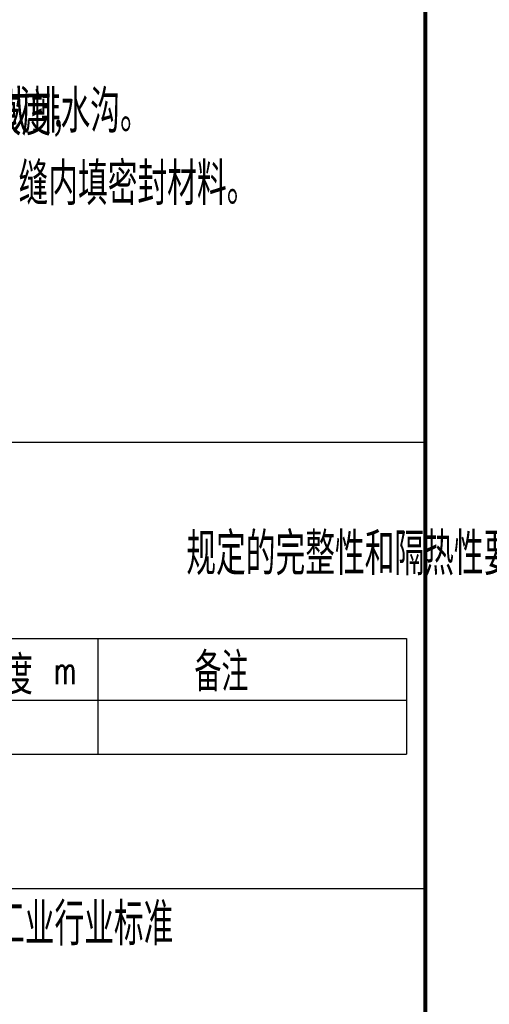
# Model space of a CAD drawing. Extents: x 1779708 to 7299578, y -1121471 to 88434.
# Tile 34 of 100: x 3962550 to 3968631, y -1008957 to -996193. Entities that reach past the tile are written whole.
import ezdxf

# ---------------------------------------------------------------- set-up
doc = ezdxf.new("R2010")
doc.units = 0
doc.header["$LTSCALE"] = 1000
doc.header["$MEASUREMENT"] = 0
for name, color, linetype in [('DT', 3, 'CONTINUOUS'), ('NONE', 7, 'CONTINUOUS'), ('T1', 7, 'CONTINUOUS'), ('内框线', 5, 'CONTINUOUS')]:
    doc.layers.add(name, color=color, linetype=linetype)
doc.styles.add('dim_font', font='SIMPLEX.shx', dxfattribs={"width": 0.8})
doc.styles.add('HZ', font='txt', dxfattribs={"bigfont": 'hztxt'})

msp = doc.modelspace()

# ---------------------------------------------------------------- linework, layer by layer
at = {"layer": 'DT', "color": 3}
for p, q in [((3932564.3, -1001669.1), (3967807.2, -1001669.1)), ((3932564.3, -1007456.9), (3967803.1, -1007456.9))]:
    msp.add_line(p, q, dxfattribs=at)
at = {"layer": 'DT', "color": 3, "const_width": 50}
msp.add_lwpolyline([(3932564.3, -970682), (3932564.3, -1023392.1), (3967803.1, -1023392.1), (3967803.1, -970682), (3932564.3, -970682)], dxfattribs=at)
at = {"layer": '内框线', "linetype": 'Continuous'}
for p, q in [((3937316.4, -1004214.4), (3967560.6, -1004214.4)), ((3963560.6, -1004214.4), (3963560.6, -1005714.4)), ((3967560.6, -1004214.4), (3967560.6, -1005714.4)), ((3937316.4, -1005014.4), (3967560.6, -1005014.4)), ((3937316.4, -1005714.4), (3967560.6, -1005714.4))]:
    msp.add_line(p, q, dxfattribs=at)

# ---------------------------------------------------------------- texts
at = {"layer": 'NONE', "color": 7, "style": 'dim_font', "width": 0.625}
msp.add_text('m', height=360, dxfattribs=at).set_placement((3962993.2, -1004805.7))
at = {"layer": 'T1', "color": 7, "style": 'HZ', "width": 0.7}
for s, height, p in [('卫生间，地下室，水泵间及工艺要求等设置地漏或排水地沟的房间门口地面标高均比同层楼地面标高低    并做          泛水坡度，', 550, (3938098.2, -997695.1)), ('坡向地漏或排水沟。', 550, (3960768.2, -997656.1)), ('凡管道穿卫生间等地面时，需预埋套管，高出地面  ，地漏周围，穿地面或墙面管道及预埋件周围与找平层之间预留宽   ，深  的凹槽，缝内填密封材料。  ', 550, (3938038.2, -998596.1)), ('电梯层门的耐火极限不应小于    ，并应符合现行国家标准《电梯层门耐火试验完整性、隔热性和热通量测定法》                 规定的完整性和隔热性要求。', 550, (3938393.4, -1003394.3)), ('提升高度', 500, (3961317.2, -1004940.3)), ('备注', 500, (3964812, -1004900.3)), ('灯具、送回风口、成品隔断、卫生洁具等影响美观的器具须经建设单位与设计单位确认样品后，方可批量加工、安装。', 550, (3938304.5, -1006462.5)), ('本工程厨房排烟为脱卸式止回阀烟气集中排放系统，烟气道为成品增强水泥砂浆薄壁构件。增强材质均改为内置热镀锌电焊网,未尽事宜参照建筑工业行业标准', 550, (3937809.9, -1008193.3))]:
    msp.add_text(s, height=height, dxfattribs=at).set_placement(p)

doc.saveas('drawing.dxf')
